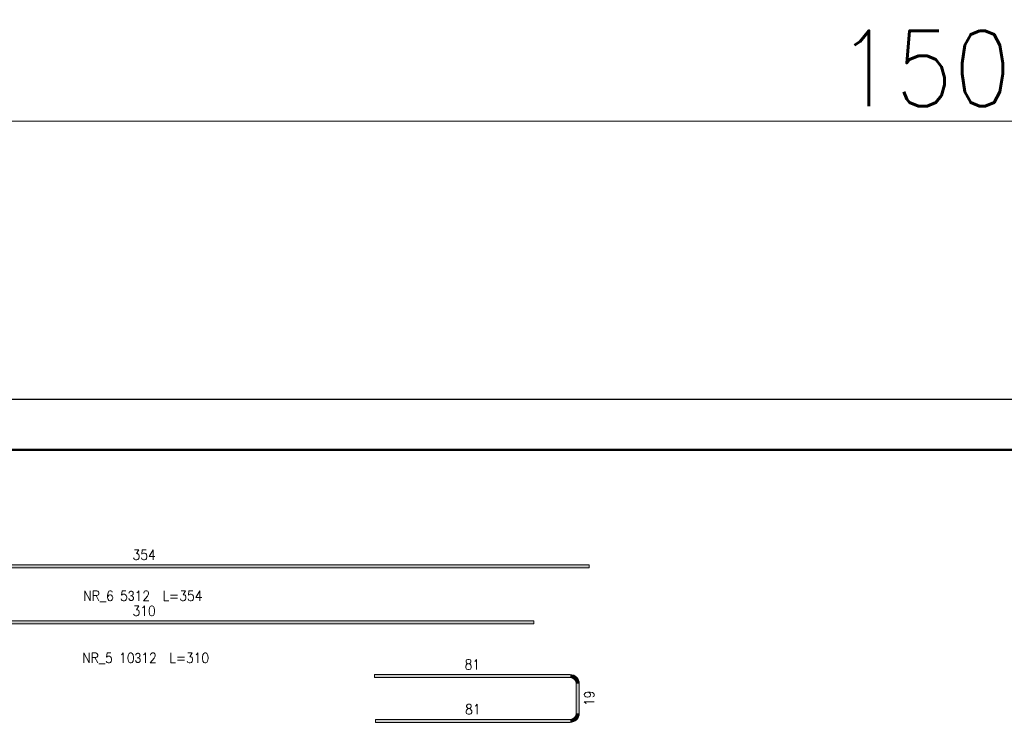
# Model space of a CAD drawing. Extents: x 72518 to 104580, y -134755 to -121361.
# Tile 21 of 47: x 83926 to 87841, y -124171 to -121364. Entities that reach past the tile are written whole.
import ezdxf

# ---------------------------------------------------------------- set-up
doc = ezdxf.new("R2010")
doc.units = 0
doc.header["$LTSCALE"] = 5
doc.header["$MEASUREMENT"] = 0
doc.layers.add('_FORMATKA', color=8, linetype='Continuous', lineweight=15, plot=False)
for name, color, linetype, lineweight in [('_RAMKA', 7, 'Continuous', 35), ('AutoCAD_Structural_Detailing_pręt wyrzucony', 7, 'Continuous', 13), ('PS_DIM', 4, 'Continuous', 13)]:
    doc.layers.add(name, color=color, linetype=linetype, lineweight=lineweight)
doc.styles.add('r-simplex', font='simplex.shx', dxfattribs={"width": 0.9})
doc.styles.add('simplex', font='simplex.shx', dxfattribs={"width": 0.9})
doc.dimstyles.new('1_10_PRZ', dxfattribs={"dimtxt": 2, "dimasz": 1, "dimexe": 2, "dimexo": 5, "dimgap": 1, "dimtad": 1, "dimdec": 0, "dimlfac": 10, "dimtxsty": 'simplex', "dimblk": 'dimznak', "dimcen": 2, "dimse1": 1, "dimse2": 1, "dimclrt": 3, "dimadec": 1, "dimazin": 0, "dimtfac": 1, "dimtdec": 0, "dimtix": 1, "dimtmove": 2, "dimatfit": 3, "dimldrblk": 'dim-grot', "dimfxl": 1, "dimarcsym": 0})

# ---------------------------------------------------------------- blocks, each defined once
blk = doc.blocks.new('dimznak')
at = {"color": 0}
for points in [[(0, 2), (0, -2)], [(-2, 0), (2, 0)]]:
    blk.add_lwpolyline(points, dxfattribs=at)
at = {"color": 3}
blk.add_lwpolyline([(1, 1), (-1, -1)], dxfattribs=at)
blk = doc.blocks.new('*D25')
at = {"color": 252, "lineweight": -2, "transparency": 16777216}
blk.add_line((-1497, 649.33), (-3, 649.33), dxfattribs=at)
at = {"layer": 'Defpoints', "color": 0, "transparency": 16777216}
for p in [(0, 649.33), (-1500, 594), (0, 594)]:
    blk.add_point(p, dxfattribs=at)
at = {"color": 252, "lineweight": -2, "transparency": 16777216, "xscale": 3, "yscale": 3, "zscale": 3, "rotation": 180}
blk.add_blockref('dimznak', (-1500, 649.33), dxfattribs=at)
at = {"color": 252, "lineweight": -2, "transparency": 16777216, "xscale": 3, "yscale": 3, "zscale": 3}
blk.add_blockref('dimznak', (0, 649.33), dxfattribs=at)
at = {"color": 252, "transparency": 16777216, "insert": (-750, 659.83), "char_height": 15, "attachment_point": 5, "style": 'simplex'}
blk.add_mtext('1500', dxfattribs=at)
blk = doc.blocks.new('dim-grot')
blk.add_hatch(color=256).paths.add_polyline_path([(0, 0), (-2, 0.5), (-2, -0.5)])
blk.add_lwpolyline([(0, 0), (-2, 0.5), (-2, -0.5), (0, 0)])
blk = doc.blocks.new('*U17')
at = {"layer": '_FORMATKA', "lineweight": -3}
blk.add_lwpolyline([(-1500, 0), (0, 0), (0, 594), (-1500, 594)], close=True, dxfattribs=at)
at = {"layer": '_RAMKA', "lineweight": -3, "const_width": 0.5}
blk.add_lwpolyline([(-1470, 10), (-10, 10), (-10, 584), (-1470, 584)], close=True, dxfattribs=at)
dim = blk.add_linear_dim(base=(0, 649.33), p1=(-1500, 594), p2=(0, 594), dimstyle='1_10_PRZ', override={"dimscale": 3, "dimtxt": 5, "dimlfac": 1, "dimclrd": 252, "dimclrt": 252})
dim.commit()
dim.dimension.update_dxf_attribs({"geometry": '*D25', "text_midpoint": (-750, 659.83)})

msp = doc.modelspace()

# ---------------------------------------------------------------- hatches: boundary and pattern name
at = {"layer": 'AutoCAD_Structural_Detailing_pręt wyrzucony'}
for points in [[(82650.38, -123544.54), (82650.38, -123532.54), (86190.38, -123532.54), (86190.38, -123544.54)], [(82870.38, -123767.53), (82870.38, -123755.53), (85970.38, -123755.53), (85970.38, -123767.53)], [(86114.38, -123968.94), (86114.38, -123980.94), (85336.49, -123980.94), (85336.49, -123968.94)], [(86150.38, -124122.94), (86138.38, -124122.94), (86138.38, -124004.94), (86150.38, -124004.94)], [(85340.69, -124158.94), (85340.69, -124146.94), (86114.38, -124146.94), (86114.38, -124158.94)]]:
    msp.add_hatch(color=6, dxfattribs=at).paths.add_polyline_path(points, flags=0)
h = msp.add_hatch(color=6, dxfattribs=at)
edge = h.paths.add_edge_path(flags=0)
edge.add_line((86150.38, -124004.94), (86138.38, -124004.94))
edge.add_arc((86114.38, -124004.94), 24, 0, 90)
edge.add_line((86114.38, -123980.94), (86114.38, -123968.94))
edge.add_arc((86114.38, -124004.94), 36, 360, 450, ccw=False)
h = msp.add_hatch(color=6, dxfattribs=at)
edge = h.paths.add_edge_path(flags=0)
edge.add_line((86114.38, -124158.94), (86114.38, -124146.94))
edge.add_arc((86114.38, -124122.94), 24, -90, 0)
edge.add_line((86138.38, -124122.94), (86150.38, -124122.94))
edge.add_arc((86114.38, -124122.94), 36, 270, 360, ccw=False)

# ---------------------------------------------------------------- linework, layer by layer
at = {"layer": 'AutoCAD_Structural_Detailing_pręt wyrzucony', "color": 6}
for p, q in [((82650.38, -123532.54), (86190.38, -123532.54)), ((82650.38, -123544.54), (86190.38, -123544.54)), ((86190.38, -123532.54), (86190.38, -123544.54)), ((82870.38, -123755.53), (85970.38, -123755.53)), ((82870.38, -123767.53), (85970.38, -123767.53)), ((85970.38, -123755.53), (85970.38, -123767.53)), ((86114.38, -123968.94), (85336.49, -123968.94)), ((85336.49, -123980.94), (85336.49, -123968.94)), ((86114.38, -123980.94), (85336.49, -123980.94)), ((86138.38, -124122.94), (86138.38, -124004.94)), ((86150.38, -124122.94), (86150.38, -124004.94)), ((85340.69, -124146.94), (86114.38, -124146.94)), ((85340.69, -124146.94), (85340.69, -124158.94)), ((85340.69, -124158.94), (86114.38, -124158.94))]:
    msp.add_line(p, q, dxfattribs=at)
for centre, radius, start, end in [((86114.38, -124004.94), 36, 360, 90), ((86114.38, -124004.94), 24, 360, 90), ((86114.38, -124122.94), 24, 270, 0), ((86114.38, -124122.94), 36, 270, 360)]:
    msp.add_arc(centre, radius, start, end, dxfattribs=at)

# ---------------------------------------------------------------- block references
at = {"layer": 'PS_DIM', "xscale": 20, "yscale": 20, "zscale": 20}
msp.add_blockref('*U17', (102637.67, -134754.9), dxfattribs=at)

# ---------------------------------------------------------------- texts
at = {"layer": 'AutoCAD_Structural_Detailing_pręt wyrzucony', "color": 3, "char_height": 40, "attachment_point": 5, "style": 'r-simplex'}
for s, insert in [('354', (84420.38, -123492.54)), ('NR_6 5\\Fdiam;3\\Fsimplex.shx;12  L=354', (84415.31, -123657.73)), ('310', (84420.38, -123715.53)), ('NR_5 10\\Fdiam;3\\Fsimplex.shx;12  L=310', (84426.63, -123904.44)), ('81', (85727.53, -124106.94))]:
    msp.add_mtext(s, dxfattribs=dict(at, insert=insert))
for s, insert, rotation in [('81', (85725.43, -123928.94), 0), ('19', (86190.38, -124063.94), 90)]:
    msp.add_mtext(s, dxfattribs=dict(at, insert=insert, rotation=rotation))

doc.saveas('drawing.dxf')
